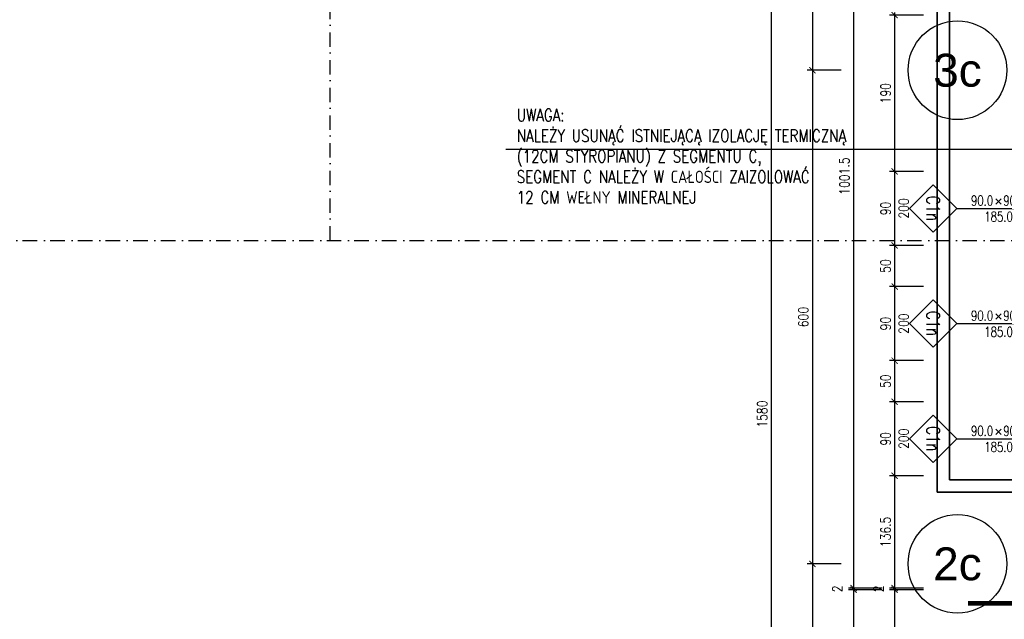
# Model space of a CAD drawing. Header units: millimetres. Extents: x 489 to 7736, y 461 to 5981.
# Tile 27 of 62: x 3318 to 4515, y 3180 to 3909. Entities that reach past the tile are written whole.
import ezdxf
from ezdxf.enums import TextEntityAlignment as Align

# ---------------------------------------------------------------- set-up
doc = ezdxf.new("R2010")
doc.units = ezdxf.units.MM
doc.linetypes.add('DIVIDE', pattern=[31.75, 12.7, -6.35, 0, -6.35, 0, -6.35])
doc.linetypes.add('DOT___DASHED', pattern=[33.523888, 17.638888, -8.819444, 0.01, -7.055556])
for name, color, linetype in [('WK-EtykOkna', 11, 'Continuous'), ('WK-Opis', 143, 'Continuous'), ('WK-PPoż', 1, 'Continuous'), ('WK-Siatka', 240, 'DOT___DASHED'), ('WK-Wymiary', 8, 'Continuous'), ('WK-Ściany', 7, 'Continuous')]:
    doc.layers.add(name, color=color, linetype=linetype)
doc.styles.add('Arial', font='micross.ttf', dxfattribs={"width": 0.9})
doc.styles.add('RomanS-Narrow', font='romans.shx', dxfattribs={"width": 0.8})
doc.dimstyles.new('AEC Dimension 1-50', dxfattribs={"dimtxt": 12, "dimasz": 0.075, "dimexe": 6.25, "dimexo": 0, "dimgap": 5, "dimtad": 1, "dimdec": 1, "dimrnd": 0.5, "dimzin": 9, "dimdsep": 46, "dimtxsty": 'RomanS-Narrow', "dimblk": 'ARCHTICK', "dimcen": 0.125, "dimdle": 3.125, "dimclrd": 8, "dimclre": 8, "dimclrt": 256, "dimadec": 1, "dimazin": 0, "dimtfac": 1, "dimtdec": 1, "dimtmove": 2, "dimatfit": 2, "dimfxl": 0, "dimtolj": 1, "dimtzin": 0, "dimarcsym": 0})

# ---------------------------------------------------------------- blocks, each defined once
blk = doc.blocks.new('WK_WindowTag01_50_L')
for p, q in [((0, -2.543), (0, 0)), ((-0.296, -1.19), (-0.133, -1.353)), ((-0.133, -1.19), (-0.296, -1.353))]:
    blk.add_line(p, q)
blk.add_lwpolyline([(0, -2.543), (0.719, -3.262), (0, -3.981), (-0.719, -3.262)], close=True)
at = {"color": 0, "linetype": 'ByBlock', "lineweight": -2, "style": 'RomanS-Narrow', "width": 0.75}
blk.add_attdef('OKNA_OBIEKTY:WYSOKOŚĆ', text='', height=0.3, rotation=90, dxfattribs=at).set_placement((0, -1.131), align=Align.BOTTOM_LEFT)
blk.add_attdef('OKNA_OBIEKTY:PARAPET', text='', height=0.3, rotation=90, dxfattribs=at).set_placement((0.099, -1.271), align=Align.TOP_CENTER)
blk.add_attdef('OKNA_OBIEKTY:SZEROKOŚĆ', text='', height=0.3, rotation=90, dxfattribs=at).set_placement((0, -1.437), align=Align.BOTTOM_RIGHT)
at = {"color": 0, "linetype": 'ByBlock', "lineweight": -2, "style": 'RomanS-Narrow', "width": 0.75, "flags": 8}
blk.add_attdef('OKNA_OBIEKTY:SYMBOL', text='', height=0.4, dxfattribs=at).set_placement((0, -3.262), align=Align.MIDDLE)
blk = doc.blocks.new('_ArchTick')
at = {"color": 0, "linetype": 'ByBlock', "const_width": 15}
blk.add_lwpolyline([(-50, -50), (50, 50)], dxfattribs=at)
blk = doc.blocks.new('*D1060')
at = {"layer": 'Defpoints', "color": 0}
for p in [(4416.8, 3914.8), (4381.8, 3724.8), (4416.8, 3724.8)]:
    blk.add_point(p, dxfattribs=at)
at = {"layer": 'WK-Wymiary', "color": 8, "linetype": 'Continuous', "lineweight": -2, "ltscale": 1.3}
for p, q in [((4381.8, 3917.9), (4381.8, 3721.7)), ((4416.8, 3914.8), (4375.6, 3914.8)), ((4416.8, 3724.8), (4375.6, 3724.8))]:
    blk.add_line(p, q, dxfattribs=at)
at = {"layer": 'WK-Wymiary', "color": 8, "linetype": 'ByBlock', "lineweight": -2, "xscale": 0.075, "yscale": 0.075, "zscale": 0.075}
for p, rotation in [((4381.8, 3914.8), 90), ((4381.8, 3724.8), 270)]:
    blk.add_blockref('_ArchTick', p, dxfattribs=dict(at, rotation=rotation))
at = {"layer": 'WK-Wymiary', "lineweight": -3, "insert": (4370.8, 3819.8), "char_height": 12, "attachment_point": 5, "rotation": 90, "style": 'RomanS-Narrow'}
blk.add_mtext('\\A1;\\A1;190', dxfattribs=at)
blk = doc.blocks.new('*D1061')
at = {"layer": 'Defpoints', "color": 0}
for p in [(4416.8, 3724.8), (4381.8, 3634.8), (4416.8, 3634.8)]:
    blk.add_point(p, dxfattribs=at)
at = {"layer": 'WK-Wymiary', "color": 8, "linetype": 'Continuous', "lineweight": -2, "ltscale": 1.3}
for p, q in [((4416.8, 3724.8), (4375.6, 3724.8)), ((4381.8, 3727.9), (4381.8, 3631.7)), ((4416.8, 3634.8), (4375.6, 3634.8))]:
    blk.add_line(p, q, dxfattribs=at)
at = {"layer": 'WK-Wymiary', "color": 8, "linetype": 'ByBlock', "lineweight": -2, "xscale": 0.075, "yscale": 0.075, "zscale": 0.075}
for p, rotation in [((4381.8, 3724.8), 90), ((4381.8, 3634.8), 270)]:
    blk.add_blockref('_ArchTick', p, dxfattribs=dict(at, rotation=rotation))
at = {"layer": 'WK-Wymiary', "lineweight": -3, "insert": (4370.8, 3679.8), "char_height": 12, "attachment_point": 5, "rotation": 90, "style": 'RomanS-Narrow'}
blk.add_mtext('\\A1;\\A1;90', dxfattribs=at)
blk = doc.blocks.new('*D1062')
at = {"layer": 'Defpoints', "color": 0}
for p in [(4416.8, 3634.8), (4381.8, 3584.8), (4416.8, 3584.8)]:
    blk.add_point(p, dxfattribs=at)
at = {"layer": 'WK-Wymiary', "color": 8, "linetype": 'Continuous', "lineweight": -2, "ltscale": 1.3}
for p, q in [((4416.8, 3634.8), (4375.6, 3634.8)), ((4381.8, 3637.9), (4381.8, 3581.7)), ((4416.8, 3584.8), (4375.6, 3584.8))]:
    blk.add_line(p, q, dxfattribs=at)
at = {"layer": 'WK-Wymiary', "color": 8, "linetype": 'ByBlock', "lineweight": -2, "xscale": 0.075, "yscale": 0.075, "zscale": 0.075}
for p, rotation in [((4381.8, 3634.8), 90), ((4381.8, 3584.8), 270)]:
    blk.add_blockref('_ArchTick', p, dxfattribs=dict(at, rotation=rotation))
at = {"layer": 'WK-Wymiary', "lineweight": -3, "insert": (4370.8, 3609.8), "char_height": 12, "attachment_point": 5, "rotation": 90, "style": 'RomanS-Narrow'}
blk.add_mtext('\\A1;\\A1;50', dxfattribs=at)
blk = doc.blocks.new('*D1063')
at = {"layer": 'Defpoints', "color": 0}
for p in [(4416.8, 3584.8), (4381.8, 3494.8), (4416.8, 3494.8)]:
    blk.add_point(p, dxfattribs=at)
at = {"layer": 'WK-Wymiary', "color": 8, "linetype": 'Continuous', "lineweight": -2, "ltscale": 1.3}
for p, q in [((4416.8, 3584.8), (4375.6, 3584.8)), ((4381.8, 3587.9), (4381.8, 3491.7)), ((4416.8, 3494.8), (4375.6, 3494.8))]:
    blk.add_line(p, q, dxfattribs=at)
at = {"layer": 'WK-Wymiary', "color": 8, "linetype": 'ByBlock', "lineweight": -2, "xscale": 0.075, "yscale": 0.075, "zscale": 0.075}
for p, rotation in [((4381.8, 3584.8), 90), ((4381.8, 3494.8), 270)]:
    blk.add_blockref('_ArchTick', p, dxfattribs=dict(at, rotation=rotation))
at = {"layer": 'WK-Wymiary', "lineweight": -3, "insert": (4370.8, 3539.8), "char_height": 12, "attachment_point": 5, "rotation": 90, "style": 'RomanS-Narrow'}
blk.add_mtext('\\A1;\\A1;90', dxfattribs=at)
blk = doc.blocks.new('*D1064')
at = {"layer": 'Defpoints', "color": 0}
for p in [(4416.8, 3494.8), (4381.8, 3444.8), (4416.8, 3444.8)]:
    blk.add_point(p, dxfattribs=at)
at = {"layer": 'WK-Wymiary', "color": 8, "linetype": 'Continuous', "lineweight": -2, "ltscale": 1.3}
for p, q in [((4381.8, 3497.9), (4381.8, 3441.7)), ((4416.8, 3494.8), (4375.6, 3494.8)), ((4416.8, 3444.8), (4375.6, 3444.8))]:
    blk.add_line(p, q, dxfattribs=at)
at = {"layer": 'WK-Wymiary', "color": 8, "linetype": 'ByBlock', "lineweight": -2, "xscale": 0.075, "yscale": 0.075, "zscale": 0.075}
for p, rotation in [((4381.8, 3494.8), 90), ((4381.8, 3444.8), 270)]:
    blk.add_blockref('_ArchTick', p, dxfattribs=dict(at, rotation=rotation))
at = {"layer": 'WK-Wymiary', "lineweight": -3, "insert": (4370.8, 3469.8), "char_height": 12, "attachment_point": 5, "rotation": 90, "style": 'RomanS-Narrow'}
blk.add_mtext('\\A1;\\A1;50', dxfattribs=at)
blk = doc.blocks.new('*D1065')
at = {"layer": 'Defpoints', "color": 0}
for p in [(4416.8, 3444.8), (4381.8, 3354.8), (4416.8, 3354.8)]:
    blk.add_point(p, dxfattribs=at)
at = {"layer": 'WK-Wymiary', "color": 8, "linetype": 'Continuous', "lineweight": -2, "ltscale": 1.3}
for p, q in [((4416.8, 3444.8), (4375.6, 3444.8)), ((4381.8, 3447.9), (4381.8, 3351.7)), ((4416.8, 3354.8), (4375.6, 3354.8))]:
    blk.add_line(p, q, dxfattribs=at)
at = {"layer": 'WK-Wymiary', "color": 8, "linetype": 'ByBlock', "lineweight": -2, "xscale": 0.075, "yscale": 0.075, "zscale": 0.075}
for p, rotation in [((4381.8, 3444.8), 90), ((4381.8, 3354.8), 270)]:
    blk.add_blockref('_ArchTick', p, dxfattribs=dict(at, rotation=rotation))
at = {"layer": 'WK-Wymiary', "lineweight": -3, "insert": (4370.8, 3399.8), "char_height": 12, "attachment_point": 5, "rotation": 90, "style": 'RomanS-Narrow'}
blk.add_mtext('\\A1;\\A1;90', dxfattribs=at)
blk = doc.blocks.new('*D1066')
at = {"layer": 'Defpoints', "color": 0}
for p in [(4416.8, 3354.8), (4381.8, 3218.3), (4416.8, 3218.3)]:
    blk.add_point(p, dxfattribs=at)
at = {"layer": 'WK-Wymiary', "color": 8, "linetype": 'Continuous', "lineweight": -2, "ltscale": 1.3}
for p, q in [((4416.8, 3354.8), (4375.6, 3354.8)), ((4381.8, 3357.9), (4381.8, 3215.2)), ((4416.8, 3218.3), (4375.6, 3218.3))]:
    blk.add_line(p, q, dxfattribs=at)
at = {"layer": 'WK-Wymiary', "color": 8, "linetype": 'ByBlock', "lineweight": -2, "xscale": 0.075, "yscale": 0.075, "zscale": 0.075}
for p, rotation in [((4381.8, 3354.8), 90), ((4381.8, 3218.3), 270)]:
    blk.add_blockref('_ArchTick', p, dxfattribs=dict(at, rotation=rotation))
at = {"layer": 'WK-Wymiary', "lineweight": -3, "insert": (4370.8, 3286.6), "char_height": 12, "attachment_point": 5, "rotation": 90, "style": 'RomanS-Narrow'}
blk.add_mtext('\\A1;\\A1;136.5', dxfattribs=at)
blk = doc.blocks.new('*D1067')
at = {"layer": 'Defpoints', "color": 0}
for p in [(4381.8, 3216.3), (4416.8, 3218.3), (4416.8, 3216.3)]:
    blk.add_point(p, dxfattribs=at)
at = {"layer": 'WK-Wymiary', "color": 8, "linetype": 'Continuous', "lineweight": -2, "ltscale": 1.3}
for p, q in [((4381.8, 3221.4), (4381.8, 3213.2)), ((4416.8, 3218.3), (4375.6, 3218.3)), ((4416.8, 3216.3), (4375.6, 3216.3)), ((4381.8, 3218.3), (4381.8, 3218.4)), ((4381.8, 3216.3), (4381.8, 3216.2))]:
    blk.add_line(p, q, dxfattribs=at)
at = {"layer": 'WK-Wymiary', "color": 8, "linetype": 'ByBlock', "lineweight": -2, "xscale": 0.075, "yscale": 0.075, "zscale": 0.075}
for p, rotation in [((4381.8, 3218.3), 270), ((4381.8, 3216.3), 90)]:
    blk.add_blockref('_ArchTick', p, dxfattribs=dict(at, rotation=rotation))
at = {"layer": 'WK-Wymiary', "lineweight": -3, "insert": (4362.1, 3217.3), "char_height": 12, "attachment_point": 5, "rotation": 90, "style": 'RomanS-Narrow'}
blk.add_mtext('\\A1;\\A1;2', dxfattribs=at)
blk = doc.blocks.new('*D1068')
at = {"layer": 'Defpoints', "color": 0}
for p in [(4416.8, 3216.3), (4346.8, 2639.8), (4381.8, 2639.8)]:
    blk.add_point(p, dxfattribs=at)
at = {"layer": 'WK-Wymiary', "color": 8, "linetype": 'Continuous', "lineweight": -2, "ltscale": 1.3}
for p, q in [((4416.8, 3216.3), (4375.6, 3216.3)), ((4381.8, 3219.4), (4381.8, 2636.7)), ((4346.8, 2639.8), (4388.1, 2639.8))]:
    blk.add_line(p, q, dxfattribs=at)
at = {"layer": 'WK-Wymiary', "color": 8, "linetype": 'ByBlock', "lineweight": -2, "xscale": 0.075, "yscale": 0.075, "zscale": 0.075}
for p, rotation in [((4381.8, 3216.3), 90), ((4381.8, 2639.8), 270)]:
    blk.add_blockref('_ArchTick', p, dxfattribs=dict(at, rotation=rotation))
at = {"layer": 'WK-Wymiary', "lineweight": -3, "insert": (4370.8, 2928.1), "char_height": 12, "attachment_point": 5, "rotation": 90, "style": 'RomanS-Narrow'}
blk.add_mtext('\\A1;\\A1;576.5', dxfattribs=at)
blk = doc.blocks.new('*D1069')
at = {"layer": 'Defpoints', "color": 0}
for p in [(4366.8, 4219.8), (4331.8, 3218.3), (4366.8, 3218.3)]:
    blk.add_point(p, dxfattribs=at)
at = {"layer": 'WK-Wymiary', "color": 8, "linetype": 'Continuous', "lineweight": -2, "ltscale": 1.3}
for p, q in [((4366.8, 4219.8), (4325.6, 4219.8)), ((4331.8, 4222.9), (4331.8, 3215.2)), ((4366.8, 3218.3), (4325.6, 3218.3))]:
    blk.add_line(p, q, dxfattribs=at)
at = {"layer": 'WK-Wymiary', "color": 8, "linetype": 'ByBlock', "lineweight": -2, "xscale": 0.075, "yscale": 0.075, "zscale": 0.075}
for p, rotation in [((4331.8, 4219.8), 90), ((4331.8, 3218.3), 270)]:
    blk.add_blockref('_ArchTick', p, dxfattribs=dict(at, rotation=rotation))
at = {"layer": 'WK-Wymiary', "lineweight": -3, "insert": (4320.8, 3719.1), "char_height": 12, "attachment_point": 5, "rotation": 90, "style": 'RomanS-Narrow'}
blk.add_mtext('\\A1;\\A1;1001.5', dxfattribs=at)
blk = doc.blocks.new('*D1070')
at = {"layer": 'Defpoints', "color": 0}
for p in [(4331.8, 3216.3), (4366.8, 3218.3), (4366.8, 3216.3)]:
    blk.add_point(p, dxfattribs=at)
at = {"layer": 'WK-Wymiary', "color": 8, "linetype": 'Continuous', "lineweight": -2, "ltscale": 1.3}
for p, q in [((4331.8, 3221.4), (4331.8, 3213.2)), ((4366.8, 3218.3), (4325.6, 3218.3)), ((4366.8, 3216.3), (4325.6, 3216.3)), ((4331.8, 3218.3), (4331.8, 3218.4)), ((4331.8, 3216.3), (4331.8, 3216.2))]:
    blk.add_line(p, q, dxfattribs=at)
at = {"layer": 'WK-Wymiary', "color": 8, "linetype": 'ByBlock', "lineweight": -2, "xscale": 0.075, "yscale": 0.075, "zscale": 0.075}
for p, rotation in [((4331.8, 3218.3), 270), ((4331.8, 3216.3), 90)]:
    blk.add_blockref('_ArchTick', p, dxfattribs=dict(at, rotation=rotation))
at = {"layer": 'WK-Wymiary', "lineweight": -3, "insert": (4312.1, 3217.3), "char_height": 12, "attachment_point": 5, "rotation": 90, "style": 'RomanS-Narrow'}
blk.add_mtext('\\A1;\\A1;2', dxfattribs=at)
blk = doc.blocks.new('*D1071')
at = {"layer": 'Defpoints', "color": 0}
for p in [(4366.8, 3216.3), (4331.8, 2659.8), (4366.8, 2659.8)]:
    blk.add_point(p, dxfattribs=at)
at = {"layer": 'WK-Wymiary', "color": 8, "linetype": 'Continuous', "lineweight": -2, "ltscale": 1.3}
for p, q in [((4366.8, 3216.3), (4325.6, 3216.3)), ((4331.8, 3219.4), (4331.8, 2656.7)), ((4366.8, 2659.8), (4325.6, 2659.8))]:
    blk.add_line(p, q, dxfattribs=at)
at = {"layer": 'WK-Wymiary', "color": 8, "linetype": 'ByBlock', "lineweight": -2, "xscale": 0.075, "yscale": 0.075, "zscale": 0.075}
for p, rotation in [((4331.8, 3216.3), 90), ((4331.8, 2659.8), 270)]:
    blk.add_blockref('_ArchTick', p, dxfattribs=dict(at, rotation=rotation))
at = {"layer": 'WK-Wymiary', "lineweight": -3, "insert": (4320.8, 2938.1), "char_height": 12, "attachment_point": 5, "rotation": 90, "style": 'RomanS-Narrow'}
blk.add_mtext('\\A1;\\A1;556.5', dxfattribs=at)
blk = doc.blocks.new('*D1075')
at = {"layer": 'Defpoints', "color": 0}
for p in [(4316.8, 4219.8), (4281.8, 3847.8), (4316.8, 3847.8)]:
    blk.add_point(p, dxfattribs=at)
at = {"layer": 'WK-Wymiary', "color": 8, "linetype": 'Continuous', "lineweight": -2, "ltscale": 1.3}
for p, q in [((4316.8, 4219.8), (4275.6, 4219.8)), ((4281.8, 4222.9), (4281.8, 3844.7)), ((4316.8, 3847.8), (4275.6, 3847.8))]:
    blk.add_line(p, q, dxfattribs=at)
at = {"layer": 'WK-Wymiary', "color": 8, "linetype": 'ByBlock', "lineweight": -2, "xscale": 0.075, "yscale": 0.075, "zscale": 0.075}
for p, rotation in [((4281.8, 4219.8), 90), ((4281.8, 3847.8), 270)]:
    blk.add_blockref('_ArchTick', p, dxfattribs=dict(at, rotation=rotation))
at = {"layer": 'WK-Wymiary', "lineweight": -3, "insert": (4270.8, 4033.8), "char_height": 12, "attachment_point": 5, "rotation": 90, "style": 'RomanS-Narrow'}
blk.add_mtext('\\A1;\\A1;372', dxfattribs=at)
blk = doc.blocks.new('*D1076')
at = {"layer": 'Defpoints', "color": 0}
for p in [(4316.8, 3847.8), (4281.8, 3247.8), (4316.8, 3247.8)]:
    blk.add_point(p, dxfattribs=at)
at = {"layer": 'WK-Wymiary', "color": 8, "linetype": 'Continuous', "lineweight": -2, "ltscale": 1.3}
for p, q in [((4316.8, 3847.8), (4275.6, 3847.8)), ((4281.8, 3850.9), (4281.8, 3244.7)), ((4316.8, 3247.8), (4275.6, 3247.8))]:
    blk.add_line(p, q, dxfattribs=at)
at = {"layer": 'WK-Wymiary', "color": 8, "linetype": 'ByBlock', "lineweight": -2, "xscale": 0.075, "yscale": 0.075, "zscale": 0.075}
for p, rotation in [((4281.8, 3847.8), 90), ((4281.8, 3247.8), 270)]:
    blk.add_blockref('_ArchTick', p, dxfattribs=dict(at, rotation=rotation))
at = {"layer": 'WK-Wymiary', "lineweight": -3, "insert": (4270.8, 3547.8), "char_height": 12, "attachment_point": 5, "rotation": 90, "style": 'RomanS-Narrow'}
blk.add_mtext('\\A1;\\A1;600', dxfattribs=at)
blk = doc.blocks.new('*D1077')
at = {"layer": 'Defpoints', "color": 0}
for p in [(4316.8, 3247.8), (4281.8, 2659.8), (4316.8, 2659.8)]:
    blk.add_point(p, dxfattribs=at)
at = {"layer": 'WK-Wymiary', "color": 8, "linetype": 'Continuous', "lineweight": -2, "ltscale": 1.3}
for p, q in [((4316.8, 3247.8), (4275.6, 3247.8)), ((4281.8, 3250.9), (4281.8, 2656.7)), ((4316.8, 2659.8), (4275.6, 2659.8))]:
    blk.add_line(p, q, dxfattribs=at)
at = {"layer": 'WK-Wymiary', "color": 8, "linetype": 'ByBlock', "lineweight": -2, "xscale": 0.075, "yscale": 0.075, "zscale": 0.075}
for p, rotation in [((4281.8, 3247.8), 90), ((4281.8, 2659.8), 270)]:
    blk.add_blockref('_ArchTick', p, dxfattribs=dict(at, rotation=rotation))
at = {"layer": 'WK-Wymiary', "lineweight": -3, "insert": (4270.8, 2953.8), "char_height": 12, "attachment_point": 5, "rotation": 90, "style": 'RomanS-Narrow'}
blk.add_mtext('\\A1;\\A1;588', dxfattribs=at)
blk = doc.blocks.new('*D1081')
at = {"layer": 'Defpoints', "color": 0}
for p in [(4266.8, 4219.8), (4196.8, 2639.8), (4231.8, 2639.8)]:
    blk.add_point(p, dxfattribs=at)
at = {"layer": 'WK-Wymiary', "color": 8, "linetype": 'Continuous', "lineweight": -2, "ltscale": 1.3}
for p, q in [((4266.8, 4219.8), (4225.6, 4219.8)), ((4231.8, 4222.9), (4231.8, 2636.7)), ((4196.8, 2639.8), (4238.1, 2639.8))]:
    blk.add_line(p, q, dxfattribs=at)
at = {"layer": 'WK-Wymiary', "color": 8, "linetype": 'ByBlock', "lineweight": -2, "xscale": 0.075, "yscale": 0.075, "zscale": 0.075}
for p, rotation in [((4231.8, 4219.8), 90), ((4231.8, 2639.8), 270)]:
    blk.add_blockref('_ArchTick', p, dxfattribs=dict(at, rotation=rotation))
at = {"layer": 'WK-Wymiary', "lineweight": -3, "insert": (4220.8, 3429.8), "char_height": 12, "attachment_point": 5, "rotation": 90, "style": 'RomanS-Narrow'}
blk.add_mtext('\\A1;\\A1;1580', dxfattribs=at)
blk = doc.blocks.new('BubbleDef')
at = {"color": 0, "linetype": 'Continuous'}
blk.add_circle((0, 0), 1.5, dxfattribs=at)
at = {"color": 0, "linetype": 'Continuous', "style": 'Arial'}
blk.add_attdef('LABEL', text='', height=1, dxfattribs=at).set_placement((0, 0), align=Align.MIDDLE)

msp = doc.modelspace()

# ---------------------------------------------------------------- linework, layer by layer
at = {"layer": 'WK-Opis'}
msp.add_lwpolyline([(4553.68, 3751.61), (3908.87, 3751.61)], dxfattribs=at)
at = {"layer": 'WK-PPoż', "color": 1, "linetype": 'DIVIDE', "const_width": 6}
msp.add_lwpolyline([(4471.02, 3199.81), (5873.92, 3199.81)], dxfattribs=at)
at = {"layer": 'WK-Siatka', "color": 240, "linetype": 'DOT___DASHED', "lineweight": -3}
for p, q in [((3695.18, 3640.81), (3695.18, 5785.65)), ((699.43, 3640.81), (5789.68, 3640.81))]:
    msp.add_line(p, q, dxfattribs=at)
at = {"layer": 'WK-Ściany', "color": 7, "linetype": 'Continuous', "lineweight": 35}
for p, q in [((4433.68, 4219.81), (4433.68, 3334.81)), ((4448.68, 3349.81), (4448.68, 4219.81)), ((4553.68, 3349.81), (4448.68, 3349.81)), ((4433.68, 3334.81), (4553.68, 3334.81))]:
    msp.add_line(p, q, dxfattribs=at)

# ---------------------------------------------------------------- block references
at = {"layer": 'WK-EtykOkna', "color": 11, "linetype": 'Continuous', "lineweight": -3, "ltscale": 1.3}
ref = msp.add_blockref('WK_WindowTag01_50_L', (4559.14, 3679.81, -61), dxfattribs=dict(at, xscale=40, yscale=40, zscale=40, rotation=270))
ref.add_attrib('OKNA_OBIEKTY:SYMBOL', 'C1n', dxfattribs={"layer": '0', "color": 0, "linetype": 'ByBlock', "lineweight": -2, "height": 16, "rotation": 270, "style": 'RomanS-Narrow', "width": 0.75}).set_placement((4428.66, 3679.81, -61), align=Align.MIDDLE)
ref.add_attrib('OKNA_OBIEKTY:SZEROKOŚĆ', '90.0', dxfattribs={"layer": '0', "color": 0, "linetype": 'ByBlock', "lineweight": -2, "height": 12, "style": 'RomanS-Narrow', "width": 0.75}).set_placement((4501.67, 3679.81, -61), align=Align.BOTTOM_RIGHT)
ref.add_attrib('OKNA_OBIEKTY:WYSOKOŚĆ', '90', dxfattribs={"layer": '0', "color": 0, "linetype": 'ByBlock', "lineweight": -2, "height": 12, "style": 'RomanS-Narrow', "width": 0.75}).set_placement((4513.9, 3679.81, -61), align=Align.BOTTOM_LEFT)
ref.add_attrib('OKNA_OBIEKTY:PARAPET', '185.0', dxfattribs={"layer": '0', "color": 0, "linetype": 'ByBlock', "lineweight": -2, "height": 12, "style": 'RomanS-Narrow', "width": 0.75}).set_placement((4508.28, 3675.84, -61), align=Align.TOP_CENTER)
ref = msp.add_blockref('WK_WindowTag01_50_L', (4559.14, 3539.81, -61), dxfattribs=dict(at, xscale=40, yscale=40, zscale=40, rotation=269.9999999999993))
ref.add_attrib('OKNA_OBIEKTY:SYMBOL', 'C1n', dxfattribs={"layer": '0', "color": 0, "linetype": 'ByBlock', "lineweight": -2, "height": 16, "rotation": 270, "style": 'RomanS-Narrow', "width": 0.75}).set_placement((4428.66, 3539.81, -61), align=Align.MIDDLE)
ref.add_attrib('OKNA_OBIEKTY:SZEROKOŚĆ', '90.0', dxfattribs={"layer": '0', "color": 0, "linetype": 'ByBlock', "lineweight": -2, "height": 12, "style": 'RomanS-Narrow', "width": 0.75}).set_placement((4501.67, 3539.81, -61), align=Align.BOTTOM_RIGHT)
ref.add_attrib('OKNA_OBIEKTY:WYSOKOŚĆ', '90', dxfattribs={"layer": '0', "color": 0, "linetype": 'ByBlock', "lineweight": -2, "height": 12, "style": 'RomanS-Narrow', "width": 0.75}).set_placement((4513.9, 3539.81, -61), align=Align.BOTTOM_LEFT)
ref.add_attrib('OKNA_OBIEKTY:PARAPET', '185.0', dxfattribs={"layer": '0', "color": 0, "linetype": 'ByBlock', "lineweight": -2, "height": 12, "style": 'RomanS-Narrow', "width": 0.75}).set_placement((4508.28, 3535.84, -61), align=Align.TOP_CENTER)
ref = msp.add_blockref('WK_WindowTag01_50_L', (4559.14, 3399.81, -61), dxfattribs=dict(at, xscale=40, yscale=40, zscale=40, rotation=270))
ref.add_attrib('OKNA_OBIEKTY:SYMBOL', 'C1n', dxfattribs={"layer": '0', "color": 0, "linetype": 'ByBlock', "lineweight": -2, "height": 16, "rotation": 270, "style": 'RomanS-Narrow', "width": 0.75}).set_placement((4428.66, 3399.81, -61), align=Align.MIDDLE)
ref.add_attrib('OKNA_OBIEKTY:SZEROKOŚĆ', '90.0', dxfattribs={"layer": '0', "color": 0, "linetype": 'ByBlock', "lineweight": -2, "height": 12, "style": 'RomanS-Narrow', "width": 0.75}).set_placement((4501.67, 3399.81, -61), align=Align.BOTTOM_RIGHT)
ref.add_attrib('OKNA_OBIEKTY:WYSOKOŚĆ', '90', dxfattribs={"layer": '0', "color": 0, "linetype": 'ByBlock', "lineweight": -2, "height": 12, "style": 'RomanS-Narrow', "width": 0.75}).set_placement((4513.9, 3399.81, -61), align=Align.BOTTOM_LEFT)
ref.add_attrib('OKNA_OBIEKTY:PARAPET', '185.0', dxfattribs={"layer": '0', "color": 0, "linetype": 'ByBlock', "lineweight": -2, "height": 12, "style": 'RomanS-Narrow', "width": 0.75}).set_placement((4508.28, 3395.84, -61), align=Align.TOP_CENTER)
at = {"layer": 'WK-Siatka', "color": 240, "linetype": 'DOT___DASHED', "lineweight": -3, "ltscale": 1.3, "xscale": 40, "yscale": 40, "zscale": 40}
for p, values in [((4458.18, 3847.81), {'LABEL': '3c'}), ((4458.18, 3247.81), {'LABEL': '2c'})]:
    msp.add_blockref('BubbleDef', p, dxfattribs=at).add_auto_attribs(values)

# ---------------------------------------------------------------- texts
at = {"layer": 'WK-Opis', "insert": (3922.23, 3800.78), "char_height": 15, "attachment_point": 1, "style": 'RomanS-Narrow'}
msp.add_mtext('\\pxql;UWAGA:\\PNALEŻY USUNĄĆ ISTNIEJĄCĄ IZOLACJĘ TERMICZNĄ \\P(12CM STYROPIANU) Z SEGMENTU C,\\PSEGMENT C NALEŻY W CAŁOŚCI ZAIZOLOWAĆ \\P12 CM WEŁNY MINERALNEJ  ', dxfattribs=at)
at = {"layer": 'WK-Wymiary', "color": 8, "linetype": 'Continuous', "lineweight": -3, "char_height": 12, "attachment_point": 2, "rotation": 90, "style": 'RomanS-Narrow'}
for insert in [(4386.82, 3679.81), (4386.82, 3539.81), (4386.82, 3399.81)]:
    msp.add_mtext('\\A1;200', dxfattribs=dict(at, insert=insert))

# ---------------------------------------------------------------- dimensions: what is measured, and where the dimension line sits
at = {"layer": 'WK-Wymiary', "color": 8, "linetype": 'Continuous', "lineweight": -3, "ltscale": 1.3}
for base, p1, p2, text, picture, middle in [((4231.82, 2639.81), (4266.82, 4219.8), (4196.82, 2639.81), '\\A1;1580', '*D1081', (4220.82, 3429.8)), ((4281.82, 3847.81), (4316.82, 4219.8), (4316.82, 3847.81), '\\A1;372', '*D1075', (4270.82, 4033.8)), ((4331.82, 3218.31), (4366.82, 4219.8), (4366.82, 3218.31), '\\A1;1001.5', '*D1069', (4320.82, 3719.05)), ((4381.82, 3724.81), (4416.82, 3914.81), (4416.82, 3724.81), '\\A1;190', '*D1060', (4370.82, 3819.81)), ((4281.82, 3247.81), (4316.82, 3847.81), (4316.82, 3247.81), '\\A1;600', '*D1076', (4270.82, 3547.81)), ((4381.82, 3634.81), (4416.82, 3724.81), (4416.82, 3634.81), '\\A1;90', '*D1061', (4370.82, 3679.81)), ((4381.82, 3584.81), (4416.82, 3634.81), (4416.82, 3584.81), '\\A1;50', '*D1062', (4370.82, 3609.81)), ((4381.82, 3494.81), (4416.82, 3584.81), (4416.82, 3494.81), '\\A1;90', '*D1063', (4370.82, 3539.81)), ((4381.82, 3444.81), (4416.82, 3494.81), (4416.82, 3444.81), '\\A1;50', '*D1064', (4370.82, 3469.81)), ((4381.82, 3354.81), (4416.82, 3444.81), (4416.82, 3354.81), '\\A1;90', '*D1065', (4370.82, 3399.81)), ((4381.82, 3218.31), (4416.82, 3354.81), (4416.82, 3218.31), '\\A1;136.5', '*D1066', (4370.82, 3286.56)), ((4281.82, 2659.85), (4316.82, 3247.81), (4316.82, 2659.85), '\\A1;588', '*D1077', (4270.82, 2953.83)), ((4331.82, 3216.31), (4366.82, 3218.31), (4366.82, 3216.31), '\\A1;2', '*D1070', (4312.07, 3217.31)), ((4381.82, 3216.31), (4416.82, 3218.31), (4416.82, 3216.31), '\\A1;2', '*D1067', (4362.07, 3217.31)), ((4331.82, 2659.85), (4366.82, 3216.31), (4366.82, 2659.85), '\\A1;556.5', '*D1071', (4320.82, 2938.08)), ((4381.82, 2639.81), (4416.82, 3216.31), (4346.82, 2639.81), '\\A1;576.5', '*D1068', (4370.82, 2928.06))]:
    dim = msp.add_linear_dim(base=base, p1=p1, p2=p2, angle=90, text=text, dimstyle='AEC Dimension 1-50', override={"dimclrd": 8, "dimclre": 8, "dimclrt": 256}, dxfattribs=at)
    dim.commit()
    dim.dimension.update_dxf_attribs({"geometry": picture, "text_midpoint": middle})

doc.saveas('drawing.dxf')
